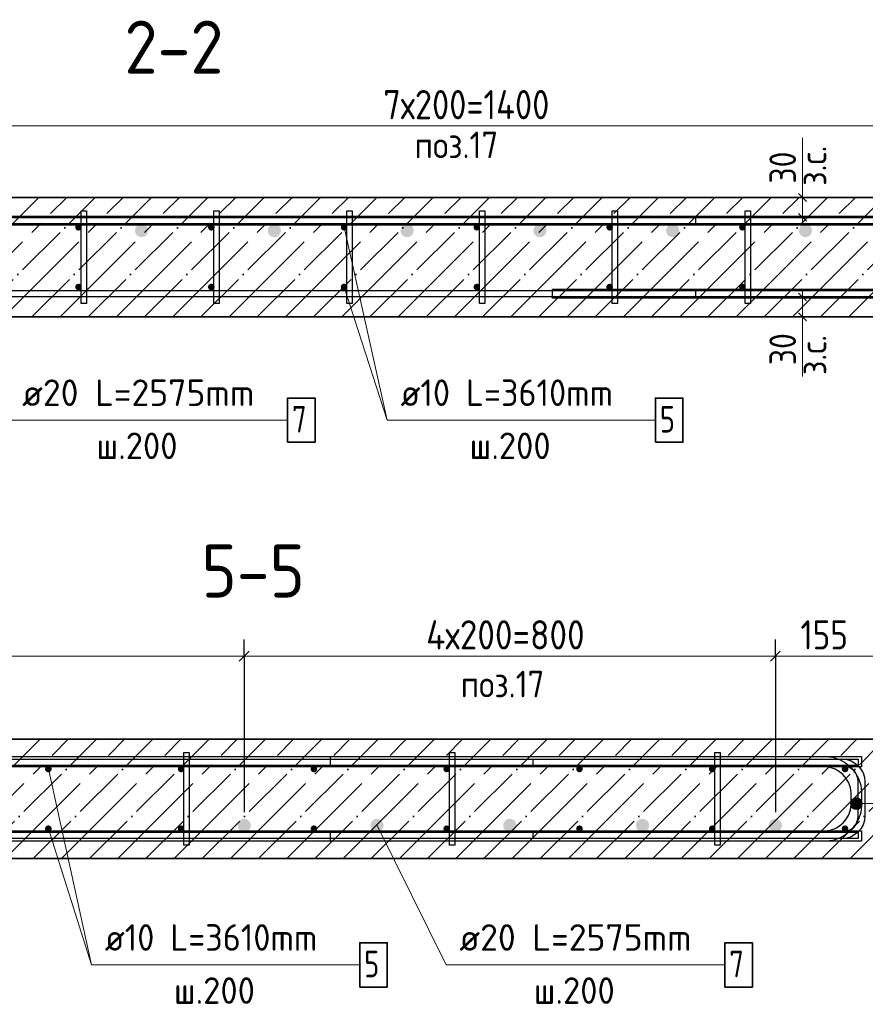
# Model space of a CAD drawing. Header units: millimetres. Extents: x -49773 to 2322955, y -3321 to 58485.
# Tile 130 of 256: x 561409 to 567777, y 13817 to 21235. Entities that reach past the tile are written whole.
import ezdxf

# ---------------------------------------------------------------- set-up
doc = ezdxf.new("R2010")
doc.units = ezdxf.units.MM
doc.linetypes.add('______11', pattern=[500, 400, -50, 0, -50])
doc.linetypes.add('______5', pattern=[1100, 800, -100, 100, -100])
for name, color, linetype, lineweight in [('Standard', 7, 'Continuous', 25), ('Арм.стержн. Арматура края', 96, 'Continuous', 35), ('Арм.стержн. вертикальными 1', 22, 'Continuous', 35), ('Арм.стержн.горизонт. 1', 180, 'Continuous', 35), ('Арм.стержн.горизонт. 2', 202, 'Continuous', 35), ('Размерная линия_ общее', 7, 'Continuous', 13), ('Размерная линия_ общее_1', 7, 'Continuous', 13)]:
    doc.layers.add(name, color=color, linetype=linetype, lineweight=lineweight)
doc.layers.add('Арм.стержн. вертикальными 2', color=7, linetype='Continuous', lineweight=35, true_color=0x006e00)
doc.layers.add('Арм.стержн.Стяжки', color=7, linetype='Continuous', lineweight=35, true_color=0x501e0f)
doc.styles.add('ISOCPEUR', font='txt')

msp = doc.modelspace()

# ---------------------------------------------------------------- hatches: boundary and pattern name
at = {"layer": 'Арм.стержн. вертикальными 1', "linetype": 'Continuous', "lineweight": 50, "transparency": 33554687}
for points in [[(561876.9, 19671.4), (561875, 19681), (561869.6, 19689.1), (561861.4, 19694.5), (561851.9, 19696.4), (561842.3, 19694.5), (561834.2, 19689.1), (561828.8, 19681), (561826.9, 19671.4), (561828.8, 19661.8), (561834.2, 19653.7), (561842.3, 19648.3), (561851.9, 19646.4), (561861.4, 19648.3), (561869.6, 19653.7), (561875, 19661.8)], [(562876.9, 19671.4), (562875, 19681), (562869.6, 19689.1), (562861.4, 19694.5), (562851.9, 19696.4), (562842.3, 19694.5), (562834.2, 19689.1), (562828.8, 19681), (562826.9, 19671.4), (562828.8, 19661.8), (562834.2, 19653.7), (562842.3, 19648.3), (562851.9, 19646.4), (562861.4, 19648.3), (562869.6, 19653.7), (562875, 19661.8)], [(563876.9, 19671.4), (563875, 19681), (563869.6, 19689.1), (563861.4, 19694.5), (563851.9, 19696.4), (563842.3, 19694.5), (563834.2, 19689.1), (563828.8, 19681), (563826.9, 19671.4), (563828.8, 19661.8), (563834.2, 19653.7), (563842.3, 19648.3), (563851.9, 19646.4), (563861.4, 19648.3), (563869.6, 19653.7), (563875, 19661.8)], [(564876.9, 19671.4), (564875, 19681), (564869.6, 19689.1), (564861.4, 19694.5), (564851.9, 19696.4), (564842.3, 19694.5), (564834.2, 19689.1), (564828.8, 19681), (564826.9, 19671.4), (564828.8, 19661.8), (564834.2, 19653.7), (564842.3, 19648.3), (564851.9, 19646.4), (564861.4, 19648.3), (564869.6, 19653.7), (564875, 19661.8)], [(565876.9, 19671.4), (565875, 19681), (565869.6, 19689.1), (565861.4, 19694.5), (565851.9, 19696.4), (565842.3, 19694.5), (565834.2, 19689.1), (565828.8, 19681), (565826.9, 19671.4), (565828.8, 19661.8), (565834.2, 19653.7), (565842.3, 19648.3), (565851.9, 19646.4), (565861.4, 19648.3), (565869.6, 19653.7), (565875, 19661.8)], [(566876.9, 19671.4), (566875, 19681), (566869.6, 19689.1), (566861.4, 19694.5), (566851.9, 19696.4), (566842.3, 19694.5), (566834.2, 19689.1), (566828.8, 19681), (566826.9, 19671.4), (566828.8, 19661.8), (566834.2, 19653.7), (566842.3, 19648.3), (566851.9, 19646.4), (566861.4, 19648.3), (566869.6, 19653.7), (566875, 19661.8)], [(561876.9, 19221.4), (561875, 19231), (561869.6, 19239.1), (561861.4, 19244.5), (561851.9, 19246.4), (561842.3, 19244.5), (561834.2, 19239.1), (561828.8, 19231), (561826.9, 19221.4), (561828.8, 19211.8), (561834.2, 19203.7), (561842.3, 19198.3), (561851.9, 19196.4), (561861.4, 19198.3), (561869.6, 19203.7), (561875, 19211.8)], [(562876.9, 19221.4), (562875, 19231), (562869.6, 19239.1), (562861.4, 19244.5), (562851.9, 19246.4), (562842.3, 19244.5), (562834.2, 19239.1), (562828.8, 19231), (562826.9, 19221.4), (562828.8, 19211.8), (562834.2, 19203.7), (562842.3, 19198.3), (562851.9, 19196.4), (562861.4, 19198.3), (562869.6, 19203.7), (562875, 19211.8)], [(563876.9, 19221.4), (563875, 19231), (563869.6, 19239.1), (563861.4, 19244.5), (563851.9, 19246.4), (563842.3, 19244.5), (563834.2, 19239.1), (563828.8, 19231), (563826.9, 19221.4), (563828.8, 19211.8), (563834.2, 19203.7), (563842.3, 19198.3), (563851.9, 19196.4), (563861.4, 19198.3), (563869.6, 19203.7), (563875, 19211.8)], [(564876.9, 19221.4), (564875, 19231), (564869.6, 19239.1), (564861.4, 19244.5), (564851.9, 19246.4), (564842.3, 19244.5), (564834.2, 19239.1), (564828.8, 19231), (564826.9, 19221.4), (564828.8, 19211.8), (564834.2, 19203.7), (564842.3, 19198.3), (564851.9, 19196.4), (564861.4, 19198.3), (564869.6, 19203.7), (564875, 19211.8)], [(565876.9, 19221.4), (565875, 19231), (565869.6, 19239.1), (565861.4, 19244.5), (565851.9, 19246.4), (565842.3, 19244.5), (565834.2, 19239.1), (565828.8, 19231), (565826.9, 19221.4), (565828.8, 19211.8), (565834.2, 19203.7), (565842.3, 19198.3), (565851.9, 19196.4), (565861.4, 19198.3), (565869.6, 19203.7), (565875, 19211.8)], [(566876.9, 19221.4), (566875, 19231), (566869.6, 19239.1), (566861.4, 19244.5), (566851.9, 19246.4), (566842.3, 19244.5), (566834.2, 19239.1), (566828.8, 19231), (566826.9, 19221.4), (566828.8, 19211.8), (566834.2, 19203.7), (566842.3, 19198.3), (566851.9, 19196.4), (566861.4, 19198.3), (566869.6, 19203.7), (566875, 19211.8)], [(561649.8, 15590.2), (561647.9, 15599.8), (561642.5, 15607.9), (561634.4, 15613.3), (561624.8, 15615.2), (561615.2, 15613.3), (561607.1, 15607.9), (561601.7, 15599.8), (561599.8, 15590.2), (561601.7, 15580.7), (561607.1, 15572.5), (561615.2, 15567.1), (561624.8, 15565.2), (561634.4, 15567.1), (561642.5, 15572.5), (561647.9, 15580.7)], [(562649.8, 15590.2), (562647.9, 15599.8), (562642.5, 15607.9), (562634.4, 15613.3), (562624.8, 15615.2), (562615.2, 15613.3), (562607.1, 15607.9), (562601.7, 15599.8), (562599.8, 15590.2), (562601.7, 15580.7), (562607.1, 15572.6), (562615.2, 15567.1), (562624.8, 15565.2), (562634.4, 15567.1), (562642.5, 15572.6), (562647.9, 15580.7)], [(563649.8, 15590.2), (563647.9, 15599.8), (563642.5, 15607.9), (563634.4, 15613.3), (563624.8, 15615.2), (563615.2, 15613.3), (563607.1, 15607.9), (563601.7, 15599.8), (563599.8, 15590.2), (563601.7, 15580.7), (563607.1, 15572.6), (563615.2, 15567.1), (563624.8, 15565.2), (563634.4, 15567.1), (563642.5, 15572.6), (563647.9, 15580.7)], [(564649.8, 15590.2), (564647.9, 15599.8), (564642.5, 15607.9), (564634.4, 15613.3), (564624.8, 15615.2), (564615.2, 15613.3), (564607.1, 15607.9), (564601.7, 15599.8), (564599.8, 15590.2), (564601.7, 15580.7), (564607.1, 15572.6), (564615.2, 15567.1), (564624.8, 15565.2), (564634.4, 15567.1), (564642.5, 15572.6), (564647.9, 15580.7)], [(565649.8, 15590.2), (565647.9, 15599.8), (565642.5, 15607.9), (565634.4, 15613.3), (565624.8, 15615.2), (565615.2, 15613.3), (565607.1, 15607.9), (565601.7, 15599.8), (565599.8, 15590.2), (565601.7, 15580.7), (565607.1, 15572.6), (565615.2, 15567.1), (565624.8, 15565.2), (565634.4, 15567.1), (565642.5, 15572.6), (565647.9, 15580.7)], [(566649.8, 15590.2), (566647.9, 15599.8), (566642.5, 15607.9), (566634.4, 15613.3), (566624.8, 15615.2), (566615.2, 15613.3), (566607.1, 15607.9), (566601.7, 15599.8), (566599.8, 15590.2), (566601.7, 15580.7), (566607.1, 15572.6), (566615.2, 15567.1), (566624.8, 15565.2), (566634.4, 15567.1), (566642.5, 15572.6), (566647.9, 15580.7)], [(567649.8, 15590.2), (567647.9, 15599.8), (567642.5, 15607.9), (567634.4, 15613.3), (567624.8, 15615.2), (567615.2, 15613.3), (567607.1, 15607.9), (567601.7, 15599.8), (567599.8, 15590.2), (567601.7, 15580.7), (567607.1, 15572.6), (567615.2, 15567.1), (567624.8, 15565.2), (567634.4, 15567.1), (567642.5, 15572.6), (567647.9, 15580.7)], [(561649.8, 15140.2), (561647.9, 15149.8), (561642.5, 15157.9), (561634.4, 15163.3), (561624.8, 15165.2), (561615.2, 15163.3), (561607.1, 15157.9), (561601.7, 15149.8), (561599.8, 15140.2), (561601.7, 15130.7), (561607.1, 15122.5), (561615.2, 15117.1), (561624.8, 15115.2), (561634.4, 15117.1), (561642.5, 15122.5), (561647.9, 15130.7)], [(562649.8, 15140.2), (562647.9, 15149.8), (562642.5, 15157.9), (562634.4, 15163.3), (562624.8, 15165.2), (562615.2, 15163.3), (562607.1, 15157.9), (562601.7, 15149.8), (562599.8, 15140.2), (562601.7, 15130.7), (562607.1, 15122.5), (562615.2, 15117.1), (562624.8, 15115.2), (562634.4, 15117.1), (562642.5, 15122.5), (562647.9, 15130.7)], [(563649.8, 15140.2), (563647.9, 15149.8), (563642.5, 15157.9), (563634.4, 15163.3), (563624.8, 15165.2), (563615.2, 15163.3), (563607.1, 15157.9), (563601.7, 15149.8), (563599.8, 15140.2), (563601.7, 15130.7), (563607.1, 15122.5), (563615.2, 15117.1), (563624.8, 15115.2), (563634.4, 15117.1), (563642.5, 15122.5), (563647.9, 15130.7)], [(564649.8, 15140.2), (564647.9, 15149.8), (564642.5, 15157.9), (564634.4, 15163.3), (564624.8, 15165.2), (564615.2, 15163.3), (564607.1, 15157.9), (564601.7, 15149.8), (564599.8, 15140.2), (564601.7, 15130.7), (564607.1, 15122.6), (564615.2, 15117.1), (564624.8, 15115.2), (564634.4, 15117.1), (564642.5, 15122.6), (564647.9, 15130.7)], [(565649.8, 15140.2), (565647.9, 15149.8), (565642.5, 15157.9), (565634.4, 15163.3), (565624.8, 15165.2), (565615.2, 15163.3), (565607.1, 15157.9), (565601.7, 15149.8), (565599.8, 15140.2), (565601.7, 15130.7), (565607.1, 15122.6), (565615.2, 15117.1), (565624.8, 15115.2), (565634.4, 15117.1), (565642.5, 15122.6), (565647.9, 15130.7)], [(566649.8, 15140.2), (566647.9, 15149.8), (566642.5, 15157.9), (566634.4, 15163.3), (566624.8, 15165.2), (566615.2, 15163.3), (566607.1, 15157.9), (566601.7, 15149.8), (566599.8, 15140.2), (566601.7, 15130.7), (566607.1, 15122.6), (566615.2, 15117.1), (566624.8, 15115.2), (566634.4, 15117.1), (566642.5, 15122.6), (566647.9, 15130.7)], [(567649.8, 15140.2), (567647.9, 15149.8), (567642.5, 15157.9), (567634.4, 15163.3), (567624.8, 15165.2), (567615.2, 15163.3), (567607.1, 15157.9), (567601.7, 15149.8), (567599.8, 15140.2), (567601.7, 15130.7), (567607.1, 15122.6), (567615.2, 15117.1), (567624.8, 15115.2), (567634.4, 15117.1), (567642.5, 15122.6), (567647.9, 15130.7)]]:
    msp.add_hatch(color=4, dxfattribs=at).paths.add_polyline_path(points)
at = {"layer": 'Арм.стержн. вертикальными 2', "linetype": 'Continuous', "lineweight": 50, "transparency": 33554687}
for points in [[(562376.9, 19646.4), (562373.1, 19665.5), (562362.2, 19681.7), (562346, 19692.6), (562326.9, 19696.4), (562307.7, 19692.6), (562291.5, 19681.7), (562280.7, 19665.5), (562276.9, 19646.4), (562280.7, 19627.3), (562291.5, 19611), (562307.7, 19600.2), (562326.9, 19596.4), (562346, 19600.2), (562362.2, 19611), (562373.1, 19627.3)], [(563376.9, 19646.4), (563373.1, 19665.5), (563362.2, 19681.8), (563346, 19692.6), (563326.9, 19696.4), (563307.7, 19692.6), (563291.5, 19681.8), (563280.7, 19665.5), (563276.9, 19646.4), (563280.7, 19627.3), (563291.5, 19611), (563307.7, 19600.2), (563326.9, 19596.4), (563346, 19600.2), (563362.2, 19611), (563373.1, 19627.3)], [(564376.9, 19646.4), (564373.1, 19665.5), (564362.2, 19681.8), (564346, 19692.6), (564326.9, 19696.4), (564307.7, 19692.6), (564291.5, 19681.8), (564280.7, 19665.5), (564276.9, 19646.4), (564280.7, 19627.3), (564291.5, 19611), (564307.7, 19600.2), (564326.9, 19596.4), (564346, 19600.2), (564362.2, 19611), (564373.1, 19627.3)], [(565376.9, 19646.4), (565373.1, 19665.5), (565362.2, 19681.8), (565346, 19692.6), (565326.9, 19696.4), (565307.7, 19692.6), (565291.5, 19681.8), (565280.7, 19665.5), (565276.9, 19646.4), (565280.7, 19627.3), (565291.5, 19611), (565307.7, 19600.2), (565326.9, 19596.4), (565346, 19600.2), (565362.2, 19611), (565373.1, 19627.3)], [(566376.9, 19646.4), (566373.1, 19665.5), (566362.2, 19681.8), (566346, 19692.6), (566326.9, 19696.4), (566307.7, 19692.6), (566291.5, 19681.8), (566280.7, 19665.5), (566276.9, 19646.4), (566280.7, 19627.3), (566291.5, 19611), (566307.7, 19600.2), (566326.9, 19596.4), (566346, 19600.2), (566362.2, 19611), (566373.1, 19627.3)], [(567376.9, 19646.4), (567373.1, 19665.5), (567362.2, 19681.8), (567346, 19692.6), (567326.9, 19696.4), (567307.7, 19692.6), (567291.5, 19681.8), (567280.7, 19665.5), (567276.9, 19646.4), (567280.7, 19627.3), (567291.5, 19611), (567307.7, 19600.2), (567326.9, 19596.4), (567346, 19600.2), (567362.2, 19611), (567373.1, 19627.3)], [(563149.8, 15165.2), (563146, 15184.4), (563135.2, 15200.6), (563118.9, 15211.4), (563099.8, 15215.2), (563080.7, 15211.4), (563064.5, 15200.6), (563053.6, 15184.4), (563049.8, 15165.2), (563053.6, 15146.1), (563064.5, 15129.9), (563080.7, 15119), (563099.8, 15115.2), (563118.9, 15119), (563135.2, 15129.9), (563146, 15146.1)], [(564149.8, 15165.2), (564146, 15184.4), (564135.2, 15200.6), (564118.9, 15211.4), (564099.8, 15215.2), (564080.7, 15211.4), (564064.5, 15200.6), (564053.6, 15184.4), (564049.8, 15165.2), (564053.6, 15146.1), (564064.5, 15129.9), (564080.7, 15119), (564099.8, 15115.2), (564118.9, 15119), (564135.2, 15129.9), (564146, 15146.1)], [(565149.8, 15165.2), (565146, 15184.4), (565135.2, 15200.6), (565118.9, 15211.4), (565099.8, 15215.2), (565080.7, 15211.4), (565064.5, 15200.6), (565053.6, 15184.4), (565049.8, 15165.2), (565053.6, 15146.1), (565064.5, 15129.9), (565080.7, 15119), (565099.8, 15115.2), (565118.9, 15119), (565135.2, 15129.9), (565146, 15146.1)], [(566149.8, 15165.2), (566146, 15184.4), (566135.2, 15200.6), (566118.9, 15211.4), (566099.8, 15215.2), (566080.7, 15211.4), (566064.5, 15200.6), (566053.6, 15184.4), (566049.8, 15165.2), (566053.6, 15146.1), (566064.5, 15129.9), (566080.7, 15119), (566099.8, 15115.2), (566118.9, 15119), (566135.2, 15129.9), (566146, 15146.1)], [(567149.8, 15165.2), (567146, 15184.4), (567135.2, 15200.6), (567118.9, 15211.4), (567099.8, 15215.2), (567080.7, 15211.4), (567064.5, 15200.6), (567053.6, 15184.4), (567049.8, 15165.2), (567053.6, 15146.1), (567064.5, 15129.9), (567080.7, 15119), (567099.8, 15115.2), (567118.9, 15119), (567135.2, 15129.9), (567146, 15146.1)]]:
    msp.add_hatch(color=7, dxfattribs=at).paths.add_polyline_path(points)
at = {"layer": 'Арм.стержн.горизонт. 2', "linetype": 'Continuous', "lineweight": 13, "transparency": 33554687}
for points in [[(567687.3, 15290.8), (567687.3, 15368.2), (567671.1, 15352)], [(567687.3, 15290.8), (567687.3, 15368.2), (567671.1, 15352)], [(567709.8, 15284.5), (567709.8, 15374.5), (567687.3, 15368.2)], [(567709.8, 15284.5), (567709.8, 15374.5), (567687.3, 15368.2)], [(567709.8, 15284.5), (567687.3, 15368.2), (567687.3, 15290.8)], [(567709.8, 15284.5), (567687.3, 15368.2), (567687.3, 15290.8)], [(567732.3, 15290.8), (567732.3, 15368.2), (567709.8, 15374.5)], [(567732.3, 15290.8), (567709.8, 15374.5), (567709.8, 15284.5)], [(567732.3, 15290.8), (567732.3, 15368.2), (567709.8, 15374.5)], [(567732.3, 15290.8), (567709.8, 15374.5), (567709.8, 15284.5)], [(567748.5, 15307), (567748.5, 15352), (567732.3, 15368.2)], [(567748.5, 15307), (567732.3, 15368.2), (567732.3, 15290.8)], [(567748.5, 15307), (567748.5, 15352), (567732.3, 15368.2)], [(567748.5, 15307), (567732.3, 15368.2), (567732.3, 15290.8)], [(567671.1, 15307), (567671.1, 15352), (567664.8, 15329.5)], [(567671.1, 15307), (567671.1, 15352), (567664.8, 15329.5)], [(567687.3, 15290.8), (567671.1, 15352), (567671.1, 15307)], [(567687.3, 15290.8), (567671.1, 15352), (567671.1, 15307)], [(567748.5, 15352), (567748.5, 15307), (567754.8, 15329.5)], [(567748.5, 15352), (567748.5, 15307), (567754.8, 15329.5)]]:
    msp.add_hatch(color=7, dxfattribs=at).paths.add_polyline_path(points)

# ---------------------------------------------------------------- linework, layer by layer
at = {"layer": 'Standard', "color": 7, "linetype": 'Continuous', "lineweight": 13, "transparency": 33554687}
for p, q in [((567305.2, 19896.3), (567305.2, 20346.3)), ((563851.9, 19671.4), (564176.9, 18218.4)), ((567305.2, 18996.3), (567305.2, 18546.3)), ((561624.8, 15590.2), (561949.9, 14114.1))]:
    msp.add_line(p, q, dxfattribs=at)
at = {"layer": 'Standard', "color": 7, "linetype": 'Continuous', "lineweight": 35, "transparency": 33554687}
for p, q in [((569101.9, 19896.3), (560001.9, 19896.3)), ((560001.9, 18996.3), (569101.9, 18996.3)), ((567874.7, 15815.1), (558774.7, 15815.1)), ((558774.7, 14915.1), (567874.7, 14915.1))]:
    msp.add_line(p, q, dxfattribs=at)
at = {"layer": 'Standard', "color": 253, "linetype": '______11', "lineweight": 35, "true_color": 0xababab, "transparency": 33554687}
for p, q in [((560651.9, 18996.3), (561551.9, 19896.3)), ((561076.2, 18996.3), (561976.2, 19896.3)), ((561500.4, 18996.3), (562400.4, 19896.3)), ((561924.7, 18996.3), (562824.7, 19896.3)), ((562349, 18996.3), (563249, 19896.3)), ((562773.2, 18996.3), (563673.2, 19896.3)), ((563197.5, 18996.3), (564097.5, 19896.3)), ((563621.8, 18996.3), (564521.8, 19896.3)), ((564046, 18996.3), (564946, 19896.3)), ((564470.3, 18996.3), (565370.3, 19896.3)), ((564894.6, 18996.3), (565794.5, 19896.3)), ((565318.8, 18996.3), (566218.8, 19896.3)), ((565743.1, 18996.3), (566643.1, 19896.3)), ((566167.3, 18996.3), (567067.3, 19896.3)), ((566591.6, 18996.3), (567491.6, 19896.3)), ((567015.9, 18996.3), (567915.9, 19896.3)), ((567440.1, 18996.3), (568340.1, 19896.3)), ((560662.4, 14915.1), (561562.4, 15815.1)), ((561086.7, 14915.1), (561986.7, 15815.1)), ((561510.9, 14915.1), (562410.9, 15815.1)), ((561935.2, 14915.1), (562835.2, 15815.1)), ((562359.5, 14915.1), (563259.5, 15815.1)), ((562783.7, 14915.1), (563683.7, 15815.1)), ((563208, 14915.1), (564108, 15815.1)), ((563632.3, 14915.1), (564532.3, 15815.1)), ((564056.5, 14915.1), (564956.5, 15815.1)), ((564480.8, 14915.1), (565380.8, 15815.1)), ((564905.1, 14915.1), (565805.1, 15815.1)), ((565329.3, 14915.1), (566229.3, 15815.1)), ((565753.6, 14915.1), (566653.6, 15815.1)), ((566177.9, 14915.1), (567077.8, 15815.1)), ((566602.1, 14915.1), (567502.1, 15815.1)), ((567026.4, 14915.1), (567874.7, 15763.5)), ((567450.6, 14915.1), (567874.7, 15339.3))]:
    msp.add_line(p, q, dxfattribs=at)
at = {"layer": 'Standard', "color": 253, "linetype": '______5', "lineweight": 35, "true_color": 0xababab, "transparency": 33554687}
for p, q in [((560864, 18996.3), (561764, 19896.3)), ((561288.3, 18996.3), (562188.3, 19896.3)), ((561712.6, 18996.3), (562612.6, 19896.3)), ((562136.8, 18996.3), (563036.8, 19896.3)), ((562561.1, 18996.3), (563461.1, 19896.3)), ((562985.4, 18996.3), (563885.4, 19896.3)), ((563409.6, 18996.3), (564309.6, 19896.3)), ((563833.9, 18996.3), (564733.9, 19896.3)), ((564258.2, 18996.3), (565158.2, 19896.3)), ((564682.4, 18996.3), (565582.4, 19896.3)), ((565106.7, 18996.3), (566006.7, 19896.3)), ((565530.9, 18996.3), (566430.9, 19896.3)), ((565955.2, 18996.3), (566855.2, 19896.3)), ((566379.5, 18996.3), (567279.5, 19896.3)), ((566803.7, 18996.3), (567703.7, 19896.3)), ((567228, 18996.3), (568128, 19896.3)), ((567652.3, 18996.3), (568552.3, 19896.3)), ((560874.5, 14915.1), (561774.5, 15815.1)), ((561298.8, 14915.1), (562198.8, 15815.1)), ((561723.1, 14915.1), (562623.1, 15815.1)), ((562147.3, 14915.1), (563047.3, 15815.1)), ((562571.6, 14915.1), (563471.6, 15815.1)), ((562995.9, 14915.1), (563895.9, 15815.1)), ((563420.1, 14915.1), (564320.1, 15815.1)), ((563844.4, 14915.1), (564744.4, 15815.1)), ((564268.7, 14915.1), (565168.7, 15815.1)), ((564692.9, 14915.1), (565592.9, 15815.1)), ((565117.2, 14915.1), (566017.2, 15815.1)), ((565541.4, 14915.1), (566441.4, 15815.1)), ((565965.7, 14915.1), (566865.7, 15815.1)), ((566390, 14915.1), (567290, 15815.1)), ((566814.2, 14915.1), (567714.2, 15815.1)), ((567238.5, 14915.1), (567874.7, 15551.4)), ((567662.8, 14915.1), (567874.7, 15127.1))]:
    msp.add_line(p, q, dxfattribs=at)
at = {"layer": 'Арм.стержн. Арматура края', "color": 4, "linetype": 'Continuous', "lineweight": 25, "transparency": 33554687}
for points in [[(568831.7, 19696.4), (566501.9, 19696.4), (566501.9, 19746.4), (568835.1, 19746.4)], [(568831.7, 19696.4), (566501.9, 19696.4), (566501.9, 19746.4), (568835.1, 19746.4)], [(566501.9, 19196.4), (568831.7, 19196.4)], [(568835.1, 19146.4), (566501.9, 19146.4), (566501.9, 19196.4)], [(566501.9, 19196.4), (568831.7, 19196.4)], [(568835.1, 19146.4), (566501.9, 19146.4), (566501.9, 19196.4)], [(565274.8, 15115.2), (567604.6, 15115.2), (567627.2, 15118.4), (567650.1, 15125.9), (567671.1, 15137.7), (567688.1, 15151.9), (567702.4, 15169), (567714.1, 15189.9), (567721.7, 15212.8), (567724.8, 15235.4), (567724.8, 15495), (567721.7, 15517.6), (567714.1, 15540.5), (567702.4, 15561.5), (567688.1, 15578.6), (567671.1, 15592.8), (567650.1, 15604.5), (567627.2, 15612.1), (567604.6, 15615.2), (565274.8, 15615.2), (565274.8, 15665.2), (567608.1, 15665.2), (567638.6, 15661), (567670.3, 15650.5), (567699.6, 15634.2), (567723.6, 15614.1), (567743.7, 15590), (567760.1, 15560.8), (567770.6, 15529), (567774.8, 15498.5), (567774.8, 15232), (567770.6, 15201.5), (567760.1, 15169.7), (567743.7, 15140.5), (567723.6, 15116.4), (567699.6, 15096.3), (567670.3, 15079.9), (567638.6, 15069.5), (567608.1, 15065.2), (565274.8, 15065.2), (565274.8, 15115.2)]]:
    msp.add_lwpolyline(points, dxfattribs=at)
at = {"layer": 'Арм.стержн. вертикальными 1', "color": 7, "linetype": 'Continuous', "lineweight": 13, "transparency": 33554687}
for p, q in [((564176.9, 18218.4), (563851.9, 19221.4)), ((564176.9, 18218.4), (566196.9, 18218.4)), ((561949.9, 14114.1), (561624.8, 15140.2)), ((561949.9, 14114.1), (563969.9, 14114.1))]:
    msp.add_line(p, q, dxfattribs=at)
at = {"layer": 'Арм.стержн. вертикальными 1', "color": 7, "linetype": 'Continuous', "lineweight": 35, "transparency": 33554687}
for points in [[(566196.9, 18051.7), (566403.5, 18051.7), (566403.5, 18385.1), (566196.9, 18385.1), (566196.9, 18051.7)], [(563969.9, 13947.4), (564176.6, 13947.4), (564176.6, 14280.8), (563969.9, 14280.8), (563969.9, 13947.4)]]:
    msp.add_lwpolyline(points, dxfattribs=at)
at = {"layer": 'Арм.стержн. вертикальными 2', "color": 7, "linetype": 'Continuous', "lineweight": 13, "transparency": 33554687}
for p, q in [((561326.9, 18218.4), (563426.9, 18218.4)), ((564619.9, 14114.1), (564099.8, 15165.2)), ((564619.9, 14114.1), (566719.9, 14114.1))]:
    msp.add_line(p, q, dxfattribs=at)
at = {"layer": 'Арм.стержн. вертикальными 2', "color": 7, "linetype": 'Continuous', "lineweight": 35, "transparency": 33554687}
for points in [[(563426.9, 18051.7), (563633.5, 18051.7), (563633.5, 18385.1), (563426.9, 18385.1), (563426.9, 18051.7)], [(566719.9, 13947.4), (566926.6, 13947.4), (566926.6, 14280.8), (566719.9, 14280.8), (566719.9, 13947.4)]]:
    msp.add_lwpolyline(points, dxfattribs=at)
at = {"layer": 'Арм.стержн.горизонт. 1', "color": 4, "linetype": 'Continuous', "lineweight": 25, "transparency": 33554687}
for points in [[(556631.7, 19746.4), (568951.9, 19746.4), (568951.9, 19696.4), (556631.7, 19696.4), (556631.7, 19746.4)], [(556631.7, 19746.4), (568951.9, 19746.4), (568951.9, 19696.4), (556631.7, 19696.4), (556631.7, 19746.4)], [(556631.7, 19196.4), (568951.9, 19196.4), (568951.9, 19146.4), (556631.7, 19146.4), (556631.7, 19196.4)], [(556631.7, 19196.4), (568951.9, 19196.4), (568951.9, 19146.4), (556631.7, 19146.4), (556631.7, 19196.4)], [(557629.5, 15665.2), (567724.8, 15665.2), (567724.8, 15615.2), (557629.5, 15615.2), (557629.5, 15665.2)], [(557629.5, 15115.2), (567724.8, 15115.2), (567724.8, 15065.2), (557629.5, 15065.2), (557629.5, 15115.2)]]:
    msp.add_lwpolyline(points, dxfattribs=at)
at = {"layer": 'Арм.стержн.горизонт. 2', "color": 7, "linetype": 'Continuous', "lineweight": 13, "transparency": 33554687}
for p, q in [((567709.8, 15374.5), (567709.8, 15374.5)), ((567709.8, 15374.5), (567709.8, 15374.5)), ((567664.8, 15329.5), (567664.8, 15329.5)), ((567664.8, 15329.5), (567664.8, 15329.5)), ((568091.2, 15329.5), (567709.8, 15329.5)), ((568091.2, 15329.5), (567709.8, 15329.5)), ((567709.8, 15284.5), (567709.8, 15284.5)), ((567709.8, 15284.5), (567709.8, 15284.5)), ((567754.8, 15329.5), (567754.8, 15329.5)), ((567754.8, 15329.5), (567754.8, 15329.5))]:
    msp.add_line(p, q, dxfattribs=at)
at = {"layer": 'Арм.стержн.горизонт. 2', "color": 211, "linetype": 'Continuous', "lineweight": 25, "true_color": 0xff54ff, "transparency": 33554687}
for points in [[(557301.9, 19756.4), (568768.5, 19756.4), (568811.2, 19750.5), (568855.6, 19735.8), (568896.5, 19712.9), (568930.2, 19684.7), (568958.4, 19651.1), (568981.3, 19610.1), (568995.9, 19565.7), (569001.9, 19523), (569001.9, 19369.8), (568995.9, 19327.1), (568981.3, 19282.7), (568958.4, 19241.8), (568930.2, 19208.1), (568896.5, 19179.9), (568855.6, 19157), (568811.2, 19142.4), (568768.5, 19136.4), (565421.9, 19136.4), (565421.9, 19206.4)], [(557301.9, 19756.4), (568768.5, 19756.4), (568811.2, 19750.5), (568855.6, 19735.8), (568896.5, 19712.9), (568930.2, 19684.7), (568958.4, 19651.1), (568981.3, 19610.1), (568995.9, 19565.7), (569001.9, 19523), (569001.9, 19369.8), (568995.9, 19327.1), (568981.3, 19282.7), (568958.4, 19241.8), (568930.2, 19208.1), (568896.5, 19179.9), (568855.6, 19157), (568811.2, 19142.4), (568768.5, 19136.4), (565421.9, 19136.4), (565421.9, 19206.4)], [(565421.9, 19206.4), (568763.6, 19206.4), (568795.2, 19210.8), (568827.3, 19221.4), (568856.6, 19237.8), (568880.5, 19257.8), (568900.5, 19281.6), (568916.9, 19311), (568927.5, 19343), (568931.9, 19374.7), (568931.9, 19518.1), (568927.5, 19549.8), (568916.9, 19581.8), (568900.5, 19611.2), (568880.5, 19635.1), (568856.6, 19655), (568827.3, 19671.4), (568795.2, 19682), (568763.6, 19686.4), (557301.9, 19686.4)], [(565421.9, 19206.4), (568763.6, 19206.4), (568795.2, 19210.8), (568827.3, 19221.4), (568856.6, 19237.8), (568880.5, 19257.8), (568900.5, 19281.6), (568916.9, 19311), (568927.5, 19343), (568931.9, 19374.7), (568931.9, 19518.1), (568927.5, 19549.8), (568916.9, 19581.8), (568900.5, 19611.2), (568880.5, 19635.1), (568856.6, 19655), (568827.3, 19671.4), (568795.2, 19682), (568763.6, 19686.4), (557301.9, 19686.4)]]:
    msp.add_lwpolyline(points, dxfattribs=at)
at = {"layer": 'Арм.стержн.горизонт. 2', "color": 5, "linetype": 'Continuous', "lineweight": 25, "true_color": 0x1c1cff, "transparency": 33554687}
for points in [[(567749.8, 15605.2), (557999.8, 15605.2), (557999.8, 15685.2), (567749.8, 15685.2), (567749.8, 15605.2)], [(567749.8, 15605.2), (557999.8, 15605.2), (557999.8, 15685.2), (567749.8, 15685.2), (567749.8, 15605.2)], [(563749.8, 15125.2), (567477.5, 15125.2), (567513.7, 15130.3), (567550.3, 15142.3), (567583.8, 15161.1), (567611.1, 15183.9), (567633.9, 15211.2), (567652.7, 15244.8), (567664.8, 15281.4), (567669.8, 15317.5), (567669.8, 15412.9), (567664.8, 15449.1), (567652.7, 15485.7), (567633.9, 15519.3), (567611.1, 15546.5), (567583.8, 15569.3), (567550.3, 15588.1), (567513.7, 15600.2), (567477.5, 15605.2), (563749.8, 15605.2), (563749.8, 15685.2), (567483, 15685.2), (567531.8, 15678.4), (567582.6, 15661.7), (567629.4, 15635.5), (567667.9, 15603.3), (567700.1, 15564.8), (567726.3, 15518.1), (567743, 15467.3), (567749.8, 15418.5), (567749.8, 15312), (567743, 15263.2), (567726.3, 15212.4), (567700.1, 15165.6), (567667.9, 15127.1), (567629.4, 15095), (567582.6, 15068.8), (567531.8, 15052), (567483, 15045.2), (563749.8, 15045.2), (563749.8, 15125.2)], [(563749.8, 15125.2), (567477.5, 15125.2), (567513.7, 15130.3), (567550.3, 15142.3), (567583.8, 15161.1), (567611.1, 15183.9), (567633.9, 15211.2), (567652.7, 15244.8), (567664.8, 15281.4), (567669.8, 15317.5), (567669.8, 15412.9), (567664.8, 15449.1), (567652.7, 15485.7), (567633.9, 15519.3), (567611.1, 15546.5), (567583.8, 15569.3), (567550.3, 15588.1), (567513.7, 15600.2), (567477.5, 15605.2), (563749.8, 15605.2), (563749.8, 15685.2), (567483, 15685.2), (567531.8, 15678.4), (567582.6, 15661.7), (567629.4, 15635.5), (567667.9, 15603.3), (567700.1, 15564.8), (567726.3, 15518.1), (567743, 15467.3), (567749.8, 15418.5), (567749.8, 15312), (567743, 15263.2), (567726.3, 15212.4), (567700.1, 15165.6), (567667.9, 15127.1), (567629.4, 15095), (567582.6, 15068.8), (567531.8, 15052), (567483, 15045.2), (563749.8, 15045.2), (563749.8, 15125.2)], [(567749.8, 15045.2), (557999.8, 15045.2), (557999.8, 15125.2), (567749.8, 15125.2), (567749.8, 15045.2)], [(567749.8, 15045.2), (557999.8, 15045.2), (557999.8, 15125.2), (567749.8, 15125.2), (567749.8, 15045.2)]]:
    msp.add_lwpolyline(points, dxfattribs=at)
at = {"layer": 'Арм.стержн.горизонт. 2', "color": 7, "linetype": 'Continuous', "lineweight": 13, "transparency": 33554687}
msp.add_circle((567709.8, 15329.5), 45, dxfattribs=at)
msp.add_circle((567709.8, 15329.5), 45, dxfattribs=at)
at = {"layer": 'Арм.стержн.Стяжки', "color": 40, "linetype": 'Continuous', "lineweight": 25, "transparency": 33554687}
for points in [[(561871.9, 19096.4), (561871.9, 19796.4), (561911.9, 19796.4), (561911.9, 19096.4), (561871.9, 19096.4)], [(562871.9, 19096.4), (562871.9, 19796.4), (562911.9, 19796.4), (562911.9, 19096.4), (562871.9, 19096.4)], [(563871.9, 19096.4), (563871.9, 19796.4), (563911.9, 19796.4), (563911.9, 19096.4), (563871.9, 19096.4)], [(564871.9, 19096.4), (564871.9, 19796.4), (564911.9, 19796.4), (564911.9, 19096.4), (564871.9, 19096.4)], [(565871.9, 19096.4), (565871.9, 19796.4), (565911.9, 19796.4), (565911.9, 19096.4), (565871.9, 19096.4)], [(566871.9, 19096.4), (566871.9, 19796.4), (566911.9, 19796.4), (566911.9, 19096.4), (566871.9, 19096.4)], [(562644.8, 15015.2), (562644.8, 15715.2), (562684.8, 15715.2), (562684.8, 15015.2), (562644.8, 15015.2)], [(564644.8, 15015.2), (564644.8, 15715.2), (564684.8, 15715.2), (564684.8, 15015.2), (564644.8, 15015.2)], [(566644.8, 15015.2), (566644.8, 15715.2), (566684.8, 15715.2), (566684.8, 15015.2), (566644.8, 15015.2)]]:
    msp.add_lwpolyline(points, dxfattribs=at)
at = {"layer": 'Размерная линия_ общее', "color": 7, "linetype": 'Continuous', "lineweight": 13, "transparency": 33554687}
for p, q in [((561326.9, 20435.4), (568326.9, 20435.4)), ((558449.8, 16440.9), (563099.8, 16440.9)), ((563099.8, 16440.9), (567099.8, 16440.9)), ((567099.8, 16440.9), (567874.7, 16440.9))]:
    msp.add_line(p, q, dxfattribs=at)
at = {"layer": 'Размерная линия_ общее', "color": 253, "linetype": 'Continuous', "lineweight": -3, "true_color": 0xa0a0a0, "transparency": 33554687}
for p, q in [((563099.8, 16440.9), (563099.8, 16565.9)), ((567099.8, 16440.9), (567099.8, 16565.9)), ((563099.8, 16440.9), (563099.8, 16315.9)), ((563099.8, 16440.9), (563099.8, 15265.2)), ((567099.8, 16440.9), (567099.8, 16315.9)), ((567099.8, 16440.9), (567099.8, 15265.2))]:
    msp.add_line(p, q, dxfattribs=at)
at = {"layer": 'Размерная линия_ общее', "color": 7, "linetype": 'Continuous', "lineweight": 25, "transparency": 33554687}
for p, q in [((563062.3, 16403.4), (563137.3, 16478.4)), ((567062.3, 16403.4), (567137.3, 16478.4))]:
    msp.add_line(p, q, dxfattribs=at)
at = {"layer": 'Размерная линия_ общее_1', "color": 7, "linetype": 'Continuous', "lineweight": 13, "transparency": 33554687}
for p, q in [((567305.2, 19896.3), (567305.2, 19956.3)), ((567305.2, 19746.3), (567305.2, 19896.3)), ((567305.2, 19746.3), (567305.2, 19686.3)), ((567305.2, 19146.3), (567305.2, 19206.3)), ((567305.2, 19146.3), (567305.2, 18996.3)), ((567305.2, 18996.3), (567305.2, 18936.3))]:
    msp.add_line(p, q, dxfattribs=at)
at = {"layer": 'Размерная линия_ общее_1', "color": 253, "linetype": 'Continuous', "lineweight": -3, "true_color": 0xa0a0a0, "transparency": 33554687}
for p, q in [((567305.2, 19896.3), (567205.2, 19896.3)), ((567305.2, 19896.3), (567405.2, 19896.3)), ((567305.2, 19746.3), (567205.2, 19746.3)), ((567305.2, 19746.3), (567405.2, 19746.3)), ((567305.2, 19146.3), (567205.2, 19146.3)), ((567305.2, 19146.3), (567405.2, 19146.3)), ((567305.2, 18996.3), (567205.2, 18996.3)), ((567305.2, 18996.3), (567405.2, 18996.3))]:
    msp.add_line(p, q, dxfattribs=at)
at = {"layer": 'Размерная линия_ общее_1', "color": 7, "linetype": 'Continuous', "lineweight": 25, "transparency": 33554687}
for p, q in [((567335.2, 19866.3), (567275.2, 19926.3)), ((567335.2, 19716.3), (567275.2, 19776.3)), ((567275.2, 19176.3), (567335.2, 19116.3)), ((567275.2, 19026.3), (567335.2, 18966.3))]:
    msp.add_line(p, q, dxfattribs=at)

# ---------------------------------------------------------------- texts
at = {"layer": 'Standard', "color": 7, "linetype": 'Continuous', "lineweight": 35, "transparency": 33554687, "char_height": 400, "width": 1021.794, "attachment_point": 7, "style": 'ISOCPEUR'}
for s, insert in [('\\W0.91;2-2', (562198.1, 20828.4)), ('\\W0.91;5-5', (562778.4, 16882))]:
    msp.add_mtext(s, dxfattribs=dict(at, insert=insert))
at = {"layer": 'Standard', "color": 7, "linetype": 'Continuous', "lineweight": 18, "transparency": 33554687, "char_height": 200, "width": 799.266, "attachment_point": 7, "style": 'ISOCPEUR'}
for insert in [(564382.3, 20192), (564729.6, 16129.9)]:
    msp.add_mtext('\\W0.90;поз.17', dxfattribs=dict(at, insert=insert))
at = {"layer": 'Арм.стержн. вертикальными 1', "color": 7, "linetype": 'Continuous', "lineweight": 25, "transparency": 33554687, "char_height": 200, "attachment_point": 7, "style": 'ISOCPEUR'}
for s, insert, width in [('\\W0.94;ø10 L=3610mm ', (564276.9, 18325.1), 1913.065), ('\\W0.78;5', (566230.2, 18125.1), 217.601), ('\\W0.95;ш.200 ', (564796.9, 17925.1), 874.662), ('\\W0.94;ø10 L=3610mm ', (562049.9, 14220.8), 1913.065), ('\\W0.78;5', (564003.2, 14020.8), 217.601), ('\\W0.95;ш.200 ', (562569.9, 13820.8), 874.662)]:
    msp.add_mtext(s, dxfattribs=dict(at, insert=insert, width=width))
at = {"layer": 'Арм.стержн. вертикальными 2', "color": 7, "linetype": 'Continuous', "lineweight": 25, "transparency": 33554687, "char_height": 200, "attachment_point": 7, "style": 'ISOCPEUR'}
for s, insert, width in [('\\W0.98;ø20 L=2575mm ', (561426.9, 18325.1), 1996.963), ('\\W0.78;7', (563460.2, 18125.1), 217.601), ('\\W0.95;ш.200 ', (561986.9, 17925.1), 874.662), ('\\W0.98;ø20 L=2575mm ', (564719.9, 14220.8), 1996.969), ('\\W0.78;7', (566753.2, 14020.8), 217.611), ('\\W0.95;ш.200 ', (565279.9, 13820.8), 874.662)]:
    msp.add_mtext(s, dxfattribs=dict(at, insert=insert, width=width))
at = {"layer": 'Размерная линия_ общее', "color": 7, "linetype": 'Continuous', "lineweight": 25, "transparency": 33554687, "char_height": 220, "attachment_point": 7, "style": 'ISOCPEUR'}
for s, insert, width in [('\\W0.86;7х200=1400', (564146.9, 20485.4), 1473.495), ('\\W0.88;4х200=800', (564469.8, 16490.9), 1375.938), ('\\W0.83;155', (567289.3, 16490.9), 508.571)]:
    msp.add_mtext(s, dxfattribs=dict(at, insert=insert, width=width))
at = {"layer": 'Размерная линия_ общее_1', "color": 7, "linetype": 'Continuous', "lineweight": 18, "transparency": 33554687, "char_height": 200, "attachment_point": 7, "rotation": 90, "style": 'ISOCPEUR'}
for s, insert, width in [('\\W0.90;з.с.', (567483.9, 19984.3), 459.957), ('\\W0.87;30', (567255.2, 20000.4), 367.202), ('\\W0.90;з.с.', (567483.9, 18558.4), 459.942), ('\\W0.87;30', (567255.2, 18632.2), 367.202)]:
    msp.add_mtext(s, dxfattribs=dict(at, insert=insert, width=width))

doc.saveas('drawing.dxf')
